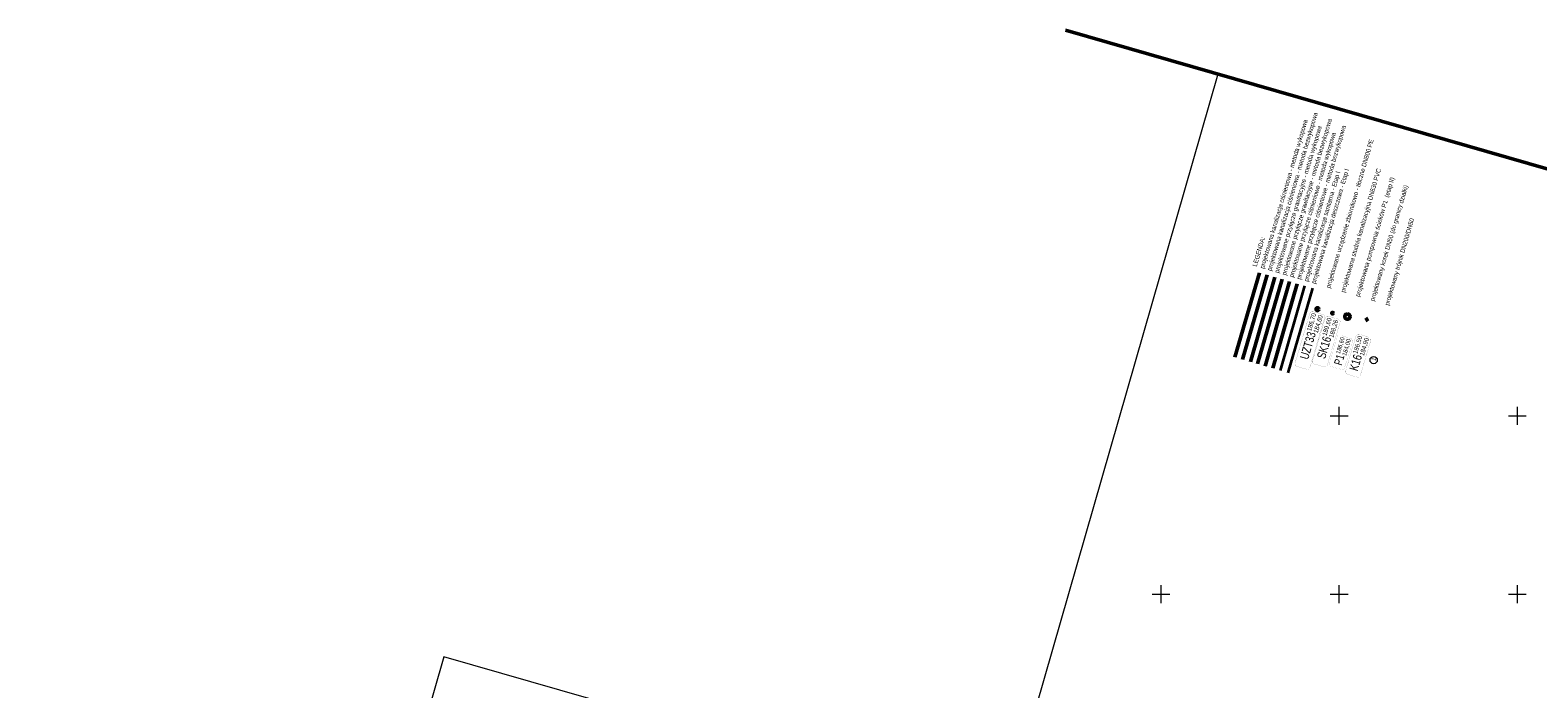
# Model space of a CAD drawing. Header units: metres. Extents: x 7482748 to 7484637, y 5684406 to 5687014.
# Tile 85 of 180: x 7482783 to 7483206, y 5685923 to 5686108. Entities that reach past the tile are written whole.
import ezdxf
from ezdxf.lldxf.tags import DXFTag

# ---------------------------------------------------------------- set-up
doc = ezdxf.new("R2010")
doc.units = ezdxf.units.M
doc.header["$MEASUREMENT"] = 0
doc.linetypes.add('1', pattern=[1.5, 1, -0.5])
for name, color, linetype, lineweight in [('.domiar', 250, 'Continuous', 9), ('.k deszczowa', 200, 'Continuous', 50), ('.ks gawitacja', 34, 'Continuous', 50), ('.ks tłoczny', 104, 'Continuous', 50), ('_Podzial_sekcyjny_krzyze', 7, '1', 13)]:
    doc.layers.add(name, color=color, linetype=linetype, lineweight=lineweight)
doc.layers.add('.przyłącza', color=32, linetype='Continuous', lineweight=50, true_color=0xbd5e00)
doc.layers.add('_ramki_nieplotowane', color=7, linetype='Continuous', lineweight=0, plot=False)
doc.layers.add('IS_Węzeł_sieci_kanalizacyjnej_-_opisy', color=7, linetype='Continuous')
doc.styles.get("Standard").update_dxf_attribs({"font": 'simplex.shx', "width": 0.75})
tags = doc.linetypes.add('SOLID', pattern=[10, 10, 0]).pattern_tags.tags
tags[6:7] = [DXFTag(74, 4), DXFTag(75, 0), DXFTag(340, '0'), DXFTag(46, 0.0), DXFTag(50, 0.0), DXFTag(44, 0.0), DXFTag(45, 0.0)]
tags[4:5] = [DXFTag(74, 4), DXFTag(75, 0), DXFTag(340, '0'), DXFTag(46, 0.0), DXFTag(50, 0.0), DXFTag(44, 0.0), DXFTag(45, 0.0)]

msp = doc.modelspace()

# ---------------------------------------------------------------- linework, layer by layer
at = {"layer": '.domiar', "color": 1, "linetype": 'Continuous', "lineweight": 50}
msp.add_lwpolyline([(7483073.13792, 5686108.1955), (7483374.92972, 5686021.34991), (7483607.96805, 5685965.80208), (7483607.96805, 5685965.80208)], dxfattribs=at)
at = {"layer": '.domiar', "linetype": 'Continuous'}
msp.add_circle((7483159.66311, 5686015.65337), 1.02127, dxfattribs=at)
at = {"layer": '.k deszczowa', "linetype": 'Continuous', "lineweight": 35}
msp.add_lwpolyline([(7483135.68767, 5686012.08993), (7483142.55898, 5686035.81851)], dxfattribs=at)
at = {"layer": '.ks gawitacja', "linetype": 'Continuous'}
msp.add_ellipse((7483152.28274, 5686027.84471), major_axis=(-0.00472, 0.74999), ratio=1, dxfattribs=at)
at = {"layer": '.ks tłoczny', "linetype": 'Continuous'}
for points in [[(7483120.71271, 5686016.42637), (7483127.58401, 5686040.15495)], [(7483129.17025, 5686013.97725), (7483136.04155, 5686037.70582)], [(7483157.42119, 5686027.48592), (7483158.01553, 5686026.54016)]]:
    msp.add_lwpolyline(points, dxfattribs=at)
at = {"layer": '.ks tłoczny', "color": 111, "linetype": 'Continuous', "true_color": 0x70ffb8}
for points in [[(7483122.88545, 5686015.79719), (7483129.75675, 5686039.52577)], [(7483131.34298, 5686013.34807), (7483138.21429, 5686037.07664)]]:
    msp.add_lwpolyline(points, dxfattribs=at)
at = {"layer": '.ks tłoczny', "linetype": 'Continuous', "lineweight": 35}
msp.add_lwpolyline([(7483133.51533, 5686012.719), (7483140.38663, 5686036.44758)], dxfattribs=at)
at = {"layer": '.ks tłoczny', "linetype": 'Continuous'}
msp.add_circle((7483143.87312, 5686029.95185), 0.4, dxfattribs=at)
at = {"layer": '.przyłącza', "linetype": 'Continuous'}
msp.add_lwpolyline([(7483125.05818, 5686015.16801), (7483131.92949, 5686038.89659)], dxfattribs=at)
at = {"layer": '.przyłącza', "color": 9, "linetype": 'Continuous', "true_color": 0xd19cc7}
msp.add_lwpolyline([(7483127.07544, 5686014.58386), (7483133.94675, 5686038.31243)], dxfattribs=at)
at = {"layer": '.przyłącza', "linetype": 'Continuous'}
msp.add_circle((7483148.14676, 5686028.82895), 0.25, dxfattribs=at)
at = {"layer": '_Podzial_sekcyjny_krzyze', "linetype": 'Continuous'}
for p, q in [((7483150, 5685997.5), (7483150, 5686002.5)), ((7483200, 5685997.5), (7483200, 5686002.5)), ((7483147.5, 5686000), (7483152.5, 5686000)), ((7483197.5, 5686000), (7483202.5, 5686000)), ((7483100, 5685947.5), (7483100, 5685952.5)), ((7483150, 5685947.5), (7483150, 5685952.5)), ((7483200, 5685947.5), (7483200, 5685952.5)), ((7483097.5, 5685950), (7483102.5, 5685950)), ((7483147.5, 5685950), (7483152.5, 5685950)), ((7483197.5, 5685950), (7483202.5, 5685950))]:
    msp.add_line(p, q, dxfattribs=at)
at = {"layer": '_ramki_nieplotowane', "color": 3, "linetype": 'Continuous', "lineweight": 0, "flags": 128}
for points in [[(7482999.77, 5685691.75), (7483285.22, 5685609.72), (7483401.36, 5686013.86), (7483115.9, 5686095.89), (7482999.77, 5685691.75)], [(7482782.62, 5685528.23), (7483068.08, 5685446.2), (7483184.21, 5685850.35), (7482898.76, 5685932.38), (7482782.62, 5685528.23)]]:
    msp.add_lwpolyline(points, close=True, dxfattribs=at)
at = {"layer": 'IS_Węzeł_sieci_kanalizacyjnej_-_opisy', "color": 18, "linetype": 'SOLID', "ltscale": 0.01, "true_color": 0x000000}
for points, const_width in [([(7483141.75143, 5686013.54243), (7483145.88274, 5686027.54573, 0.414214), (7483145.3959, 5686028.44004), (7483142.63361, 5686029.25498, 0.414214), (7483141.7393, 5686028.76814), (7483137.60799, 5686014.76484, 0.414214), (7483138.09483, 5686013.87054), (7483140.85712, 5686013.05559, 0.414214), (7483141.75143, 5686013.54243)], 0.03), ([(7483146.65396, 5686014.2259), (7483150.22601, 5686026.22552, 0.414214), (7483149.74136, 5686027.12101), (7483146.98106, 5686027.9427, 0.414214), (7483146.08557, 5686027.45804), (7483142.51351, 5686015.45843, 0.414214), (7483142.99817, 5686014.56293), (7483145.75846, 5686013.74124, 0.414214), (7483146.65396, 5686014.2259)], 0.03), ([(7483151.50938, 5686013.51151), (7483153.69702, 5686020.79203, 0.414214), (7483153.19318, 5686021.72873), (7483150.31209, 5686022.59443, 0.414214), (7483149.3754, 5686022.09058), (7483147.18776, 5686014.81007, 0.414214), (7483147.6916, 5686013.87337), (7483150.57269, 5686013.00767, 0.414214), (7483151.50938, 5686013.51151)], 0.01875), ([(7483155.92558, 5686011.34446), (7483158.84327, 5686021.17042, 0.414214), (7483158.35801, 5686022.06559), (7483155.59715, 5686022.88539, 0.414214), (7483154.70199, 5686022.40012), (7483151.7843, 5686012.57416, 0.414214), (7483152.26956, 5686011.67899), (7483155.03042, 5686010.85919, 0.414214), (7483155.92558, 5686011.34446)], 0.03)]:
    msp.add_lwpolyline(points, format="xyb", dxfattribs=dict(at, const_width=const_width))

# ---------------------------------------------------------------- texts
for s, insert, char_height, attachment_point, rotation in [('{\\fArial|b0|i0|c238|p34;LEGENDA:\\Pprojektowana kanalizacja ciśnieniowa - metoda wykopowa\\Pprojektowana kanalizacja ciśnieniowa - metoda bezwykopowa\\Pprojektowane przyłącze grawitacyjne - metoda wykopowa\\Pprojektowane przyłącze grawitacyjne - metoda bezwykopowa\\Pprojektowane przyłącze ciśnieniowe - metoda wykopowa\\Pprojektowane przyłącze ciśnieniowe - metoda bezwykopowa\\Pprojektowana kanalizacja sanitarna - Etap I\\Pprojektowana kanalizacja deszczowa - Etap I\\P\\Pprojektowane urządzenie zbiornikowo - tłoczne DN800 PE\\P\\Pprojektowana studnia kanalizacyjna DN630 PVC\\P\\Pprojektowana pompownia ścieków P1  (etap II)\\P\\Pprojektowany korek DN50 (do granicy działki)\\P\\Pprojektowany trójnik DN200/DN50}', (7483164.30231, 5686030.74592), 1.2888, 7, 73.6054133), ('\\fArial|b0|i0;186,70', (7483142.33423, 5686023.58808), 1.2888, 7, 73.5626813), ('\\fArial|b0|i0;184,60', (7483142.72786, 5686023.47196), 1.2888, 1, 73.5626813), ('\\fArial|b0|i0;189,60', (7483146.66785, 5686022.27655), 1.2888, 7, 73.4227679), ('\\fArial|b0|i0;188,26', (7483147.06119, 5686022.15946), 1.2888, 1, 73.4227679), ('\\fArial|b0|i0;UZT33', (7483143.50984, 5686023.13699), 2.448, 9, 73.5626813), ('\\fArial|b0|i0;SK16', (7483147.84235, 5686021.82259), 2.448, 9, 73.4227679), ('{\\fArial|b0|i0|c238|p34;186,60}', (7483150.38951, 5686017.21328), 1.206, 7, 73.2756042), ('\\fArial|b0|i0;186,50', (7483155.28781, 5686017.21903), 1.2888, 7, 73.4618951), ('{\\fArial|b0|i0|c238|p34;184,90}', (7483155.68123, 5686017.10221), 1.2888, 1, 73.4618951), ('{\\fArial|b0|i0|c238|p34;184,00}', (7483150.77307, 5686017.09803), 1.206, 1, 73.2756042), ('\\fArial|b0|i0;P1', (7483151.51502, 5686016.80983), 2.295, 9, 73.2756042), ('\\fArial|b0|i0;K16', (7483156.46262, 5686016.76587), 2.448, 9, 73.4618951), ('{\\fArial|b0|i0|c238|p34;1}', (7483158.93135, 5686015.65867), 1.2888, 1, 73.4618951)]:
    msp.add_mtext(s, dxfattribs=dict(at, insert=insert, char_height=char_height, attachment_point=attachment_point, rotation=rotation))

doc.saveas('drawing.dxf')
